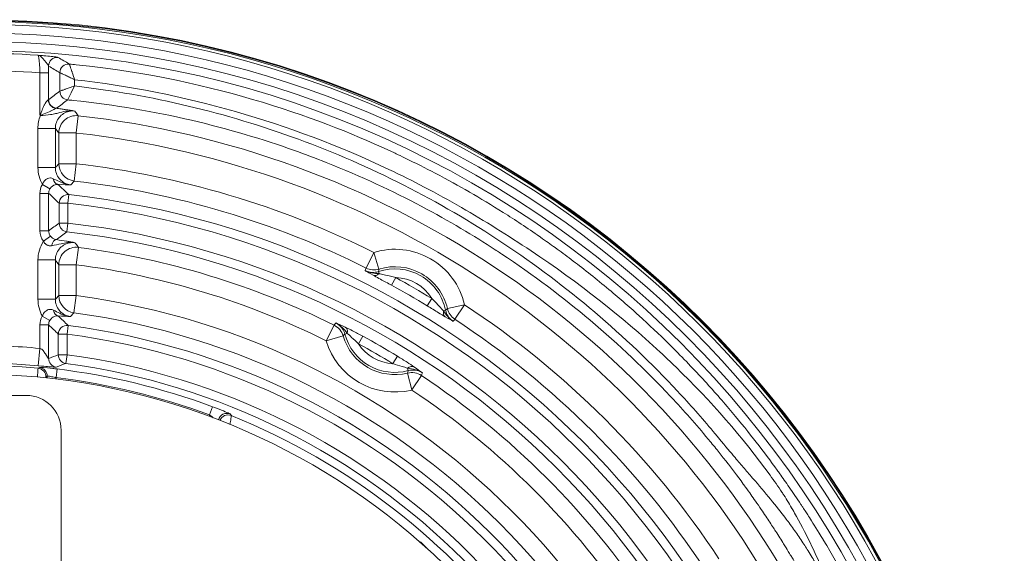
# Model space of a CAD drawing. Header units: inches. Extents: x 2.7 to 14.9, y -4.2 to 15.2.
# Tile 53 of 53: x 12.7 to 14.9, y 14 to 15.2. Entities that reach past the tile are written whole.
import ezdxf

# ---------------------------------------------------------------- set-up
doc = ezdxf.new("R2010")
doc.units = ezdxf.units.IN
doc.header["$MEASUREMENT"] = 0
doc.layers.add('Visible (ANSI)', color=7, linetype='Continuous', lineweight=18)
doc.layers.add('Visible Narrow (ANSI)', color=7, linetype='Continuous', lineweight=18)

msp = doc.modelspace()

# ---------------------------------------------------------------- linework, layer by layer
at = {"layer": 'Visible (ANSI)'}
for p, q in [((12.7477, 15.1302), (12.7477, 15.1302)), ((12.7526, 15.1249), (12.7526, 15.1249)), ((12.923, 15.0659), (12.923, 15.0659)), ((13.6157, 14.8788), (13.6157, 14.8788)), ((13.6157, 14.8788), (13.6157, 14.8788)), ((13.8065, 14.7687), (13.8065, 14.7687)), ((12.7518, 14.7147), (12.7674, 14.7265)), ((14.033, 14.6012), (14.033, 14.6012)), ((13.4469, 14.5137), (13.4469, 14.5137)), ((13.4533, 14.5104), (13.4533, 14.5104)), ((13.5686, 14.4438), (13.5686, 14.4438)), ((13.5747, 14.4399), (13.5747, 14.4399)), ((12.739, 14.4202), (12.739, 14.4202)), ((12.4767, 14.3667), (12.7129, 14.3667)), ((13.133, 14.3411), (13.1261, 14.3227)), ((13.1738, 14.3081), (13.1738, 14.3081)), ((14.3059, 14.3279), (14.3059, 14.3279)), ((12.7917, 14.2879), (12.7917, 13.658)), ((14.4162, 14.0402), (14.4162, 14.0402)), ((13.6025, 14.0357), (13.6022, 14.036)), ((13.6024, 14.0359), (13.6157, 14.0227)), ((14.4191, 14.0355), (14.4191, 14.0355))]:
    msp.add_line(p, q, dxfattribs=at)
msp.add_circle((12.5948, 12.8903), 2.3248, dxfattribs=at)
for centre, radius, start, end in [((12.5948, 12.8903), 2.3209, 13.8455, 166.4817), ((12.5948, 12.8903), 1.5246, 6.8674, 173.1326), ((12.7129, 14.2879), 0.0787, 0, 90)]:
    msp.add_arc(centre, radius, start, end, dxfattribs=at)
for centre, major_axis, ratio, start_param, end_param in [((12.7818, 15.0346), (0.0013, -0.0196), 0.962015, 4.647434, 6.122322), ((13.5729, 14.0097), (-0.0295, -0.0262), 0.12343, 2.927884, 3.193622)]:
    msp.add_ellipse(centre, major_axis=major_axis, ratio=ratio, start_param=start_param, end_param=end_param, dxfattribs=at)
for points, knots in [([(12.7634, 15.1104), (12.7633, 15.1113), (12.7626, 15.1125), (12.7616, 15.1138), (12.7604, 15.1153), (12.759, 15.1171), (12.7575, 15.1189), (12.7568, 15.1197), (12.7562, 15.1205), (12.7555, 15.1213), (12.7526, 15.1249), (12.7497, 15.1285), (12.7469, 15.1309), (12.7445, 15.1331), (12.742, 15.1345), (12.7396, 15.1348)], [0.0003748, 0.0003748, 0.0003748, 0.0003748, 0.1430023, 0.1430023, 0.1430023, 0.3127067, 0.3127067, 0.3127067, 0.3848208, 0.3848208, 0.3848208, 0.7107923, 0.7107923, 0.7107923, 1, 1, 1, 1]), ([(12.7443, 14.9989), (12.7442, 14.9989), (12.7442, 14.999), (12.7441, 14.999), (12.7441, 14.9991), (12.744, 14.9992), (12.744, 14.9993), (12.744, 14.9993), (12.744, 14.9994), (12.744, 14.9995), (12.7439, 14.9996), (12.7439, 14.9997), (12.7439, 14.9998)], [0.0009024, 0.0009024, 0.0009024, 0.0009024, 0.1856335, 0.1856335, 0.1856335, 0.4534572, 0.4534572, 0.4534572, 0.6209084, 0.6209084, 0.6209084, 1, 1, 1, 1]), ([(12.7701, 14.7046), (12.77, 14.7045), (12.7698, 14.7045), (12.7697, 14.7045), (12.769, 14.7044), (12.7684, 14.7043), (12.7677, 14.7043), (12.7659, 14.7043), (12.764, 14.7046), (12.7622, 14.7052), (12.7617, 14.7054), (12.7611, 14.7056), (12.7605, 14.7059), (12.7588, 14.7067), (12.7571, 14.7079), (12.7556, 14.7093), (12.7553, 14.7097), (12.7549, 14.7101), (12.7545, 14.7105), (12.7535, 14.7118), (12.7525, 14.7132), (12.7519, 14.7146)], [0.0000143, 0.0000143, 0.0000143, 0.0000143, 0.0232265, 0.0232265, 0.0232265, 0.113551, 0.113551, 0.113551, 0.3700216, 0.3700216, 0.3700216, 0.4530654, 0.4530654, 0.4530654, 0.7156252, 0.7156252, 0.7156252, 0.7852593, 0.7852593, 0.7852593, 1, 1, 1, 1]), ([(12.7674, 14.7265), (12.7682, 14.7255), (12.769, 14.7246), (12.7698, 14.7238), (12.7733, 14.7205), (12.7772, 14.7189), (12.7805, 14.7184), (12.7806, 14.7184), (12.7807, 14.7184), (12.7808, 14.7183)], [0, 0, 0, 0, 0.192257, 0.192257, 0.192257, 0.976159, 0.976159, 0.976159, 1, 1, 1, 1]), ([(12.823, 14.7115), (12.8229, 14.7115), (12.8228, 14.7115), (12.8227, 14.7115), (12.8202, 14.7119), (12.8177, 14.7121), (12.8151, 14.7121), (12.8121, 14.7122), (12.8091, 14.712), (12.8061, 14.7117), (12.8013, 14.7112), (12.7965, 14.7102), (12.7918, 14.7091), (12.7848, 14.7075), (12.7778, 14.7058), (12.7701, 14.7046)], [0, 0, 0, 0, 0.004159, 0.004159, 0.004159, 0.145965, 0.145965, 0.145965, 0.313729, 0.313729, 0.313729, 0.587902, 0.587902, 0.587902, 1, 1, 1, 1]), ([(13.1346, 14.3162), (13.1341, 14.3166), (13.1336, 14.317), (13.133, 14.3174), (13.1308, 14.3192), (13.1285, 14.321), (13.1261, 14.3227)], [0.685087, 0.685087, 0.685087, 0.685087, 0.7465914, 0.7465914, 0.7465914, 1, 1, 1, 1])]:
    msp.add_open_spline(points, degree=3, knots=knots, dxfattribs=at)
for points in [[(12.985, 15.0911), (12.985, 15.0911), (12.985, 15.0911), (12.985, 15.0911)], [(13.3572, 14.9915), (13.3572, 14.9915), (13.3573, 14.9914), (13.3573, 14.9914)], [(13.6105, 14.8815), (13.6105, 14.8815), (13.6104, 14.8815), (13.6104, 14.8816)], [(13.8065, 14.7687), (13.8064, 14.7685), (13.8062, 14.7683), (13.8061, 14.7681)], [(13.8111, 14.7657), (13.8111, 14.7657), (13.8111, 14.7657), (13.8111, 14.7657)], [(12.7624, 14.7051), (12.7624, 14.7051), (12.7624, 14.7051), (12.7624, 14.7051)], [(13.4775, 14.6485), (13.4872, 14.6434), (13.4984, 14.642), (13.5092, 14.6416)], [(13.6544, 14.5578), (13.6601, 14.5486), (13.6669, 14.5397), (13.6761, 14.5338)], [(13.4373, 14.5067), (13.4301, 14.5161), (13.422, 14.5251), (13.4112, 14.5303)], [(13.6069, 14.4173), (13.597, 14.424), (13.5852, 14.4266), (13.5734, 14.4281)], [(14.3124, 14.1911), (14.3124, 14.1911), (14.3124, 14.191), (14.3124, 14.191)], [(14.4719, 14.1033), (14.4718, 14.1034), (14.4717, 14.1036), (14.4717, 14.1037)], [(14.4794, 14.0917), (14.4794, 14.0916), (14.4794, 14.0916), (14.4794, 14.0916)]]:
    msp.add_open_spline(points, degree=3, dxfattribs=at)
at = {"layer": 'Visible Narrow (ANSI)'}
for p, q in [((12.7439, 15.0951), (12.7635, 15.0951)), ((12.7439, 14.9998), (12.7439, 15.0951)), ((12.7635, 15.0951), (12.7635, 15.0348)), ((12.7888, 15.0536), (12.7888, 15.0954)), ((12.8222, 15.0796), (12.822, 15.0654)), ((13.0151, 15.0492), (13.0151, 15.0492)), ((13.0308, 15.046), (13.0308, 15.046)), ((13.1733, 15.0493), (13.1733, 15.0493)), ((12.8258, 14.9592), (12.8301, 14.9983)), ((12.7394, 14.881), (12.7394, 14.9697)), ((12.7788, 14.9697), (12.7394, 14.9697)), ((12.7788, 14.9697), (12.7788, 14.881)), ((12.8258, 14.9592), (12.7864, 14.9592)), ((12.7864, 14.8898), (12.7864, 14.9592)), ((12.8258, 14.9592), (12.8258, 14.8898)), ((12.8258, 14.8898), (12.7864, 14.8898)), ((12.8213, 14.8507), (12.8258, 14.8898)), ((12.7788, 14.881), (12.7394, 14.881)), ((12.7494, 14.8428), (12.7662, 14.8328)), ((12.776, 14.8416), (12.776, 14.8416)), ((12.7439, 14.7382), (12.7439, 14.8229)), ((12.7439, 14.8229), (12.7635, 14.8229)), ((12.7635, 14.8229), (12.7635, 14.7382)), ((12.807, 14.8004), (12.8092, 14.82)), ((12.807, 14.8004), (12.7874, 14.8004)), ((12.7874, 14.7556), (12.7874, 14.8004)), ((12.807, 14.8004), (12.807, 14.7556)), ((12.807, 14.7556), (12.7874, 14.7556)), ((12.8048, 14.7361), (12.807, 14.7556)), ((13.8116, 14.7653), (13.8116, 14.7653)), ((12.7439, 14.7382), (12.7635, 14.7382)), ((12.8308, 14.7008), (12.8258, 14.6618)), ((13.4796, 14.6543), (13.4972, 14.6894)), ((13.5088, 14.6518), (13.4972, 14.6894)), ((12.7394, 14.5836), (12.7394, 14.6724)), ((12.7788, 14.6724), (12.7394, 14.6724)), ((12.7788, 14.6724), (12.7788, 14.5836)), ((12.8258, 14.6618), (12.7864, 14.6618)), ((12.7864, 14.5922), (12.7864, 14.6618)), ((12.8258, 14.6618), (12.8258, 14.5922)), ((13.5092, 14.6416), (13.5076, 14.6463)), ((13.5371, 14.6154), (13.5465, 14.6327)), ((12.7788, 14.5836), (12.7394, 14.5836)), ((12.8258, 14.5922), (12.7864, 14.5922)), ((12.8258, 14.5922), (12.8205, 14.5532)), ((13.6177, 14.5689), (13.6279, 14.5857)), ((13.6544, 14.5578), (13.6592, 14.5588)), ((13.6634, 14.5626), (13.7017, 14.5714)), ((13.7017, 14.5714), (13.6801, 14.5385)), ((12.7492, 14.5456), (12.7662, 14.5358)), ((12.8083, 14.5448), (12.8083, 14.5448)), ((12.7439, 14.4727), (12.7439, 14.5259)), ((12.7439, 14.5259), (12.7635, 14.5259)), ((12.7635, 14.5259), (12.7635, 14.4502)), ((12.805, 14.505), (12.8075, 14.5245)), ((13.39, 14.49), (13.4075, 14.5253)), ((13.4373, 14.5067), (13.4317, 14.5052)), ((12.7853, 14.4584), (12.7853, 14.505)), ((12.805, 14.505), (12.7853, 14.505)), ((12.805, 14.505), (12.805, 14.4584)), ((13.39, 14.49), (13.4277, 14.5011)), ((13.472, 14.5004), (13.4626, 14.4832)), ((12.7439, 14.4727), (12.7402, 14.4335)), ((14.1752, 14.4706), (14.1752, 14.4706)), ((12.805, 14.4584), (12.7853, 14.4584)), ((12.8024, 14.4389), (12.805, 14.4584)), ((13.5506, 14.455), (13.5404, 14.4383)), ((12.7825, 14.4263), (12.7801, 14.4068)), ((13.5734, 14.4281), (13.5749, 14.4225)), ((12.7604, 14.4059), (12.7604, 14.4101)), ((12.7801, 14.4068), (12.7801, 14.4036)), ((13.5826, 14.3788), (13.5734, 14.417)), ((13.6044, 14.4116), (13.5826, 14.3788)), ((13.1261, 14.3193), (13.1261, 14.3227))]:
    msp.add_line(p, q, dxfattribs=at)
for radius in [2.3232, 2.2751, 2.2554]:
    msp.add_circle((12.5948, 12.8903), radius, dxfattribs=at)
for centre, radius, start, end in [((12.5948, 12.8903), 2.3144, 13.9829, 166.3443), ((12.5948, 12.8903), 2.2947, 13.9388, 166.3884), ((12.5948, 12.8903), 2.2492, 86.3094, 93.6906), ((12.5948, 12.8903), 2.2098, 86.1324, 93.8676), ((12.5948, 12.8903), 2.1211, 29.257, 83.6309), ((12.5948, 12.8903), 2.0817, 29.257, 83.6309), ((12.5948, 12.8903), 2.0128, 63.3629, 83.4117), ((12.5948, 12.8903), 1.9734, 63.3629, 83.4117), ((12.5948, 12.8903), 1.9415, 6.3394, 83.6606), ((12.5948, 12.8903), 1.9219, 6.3394, 83.6606), ((12.5948, 12.8903), 1.8774, 6.4903, 83.5097), ((12.5948, 12.8903), 1.8577, 6.4903, 83.5097), ((12.5948, 12.8903), 1.8258, 63.5697, 82.5726), ((13.5446, 14.5354), 0.1612, 12.8929, 107.1071), ((12.5948, 12.8903), 1.7864, 63.5697, 82.5726), ((13.5446, 14.5354), 0.1169, 11.5423, 108.4577), ((13.5446, 14.5354), 0.1218, 12.8929, 107.1071), ((13.5446, 14.5354), 0.0973, 31.1201, 88.8799), ((12.5948, 12.8903), 1.9853, 58.6443, 61.3557), ((12.5948, 12.8903), 1.9657, 58.6443, 61.3557), ((12.5948, 12.8903), 1.7175, 7.7274, 82.2726), ((12.5948, 12.8903), 1.6782, 7.7274, 82.2726), ((12.5948, 12.8903), 2.0128, 33.3629, 56.6371), ((12.5948, 12.8903), 1.9734, 33.3629, 56.6371), ((12.5948, 12.8903), 1.648, 7.4151, 82.5849), ((12.5948, 12.8903), 1.6283, 7.4151, 82.5849), ((13.5446, 14.5354), 0.1612, 196.3561, 283.6439), ((13.5446, 14.5354), 0.1218, 196.3561, 283.6439), ((13.5446, 14.5354), 0.1169, 194.9783, 285.0217), ((12.5948, 12.8903), 1.8336, 58.5816, 61.4184), ((12.5948, 12.8903), 1.5894, 84.6188, 87.4778), ((13.5446, 14.5354), 0.0973, 212.5065, 267.4935), ((12.5948, 12.8903), 1.8139, 58.5816, 61.4184), ((12.5948, 12.8903), 1.5821, 7.633, 82.367), ((12.5948, 12.8903), 1.5443, 84.6152, 95.3848), ((12.5948, 12.8903), 1.55, 84.6188, 87.4778), ((12.5948, 12.8903), 1.5474, 69.6493, 83.0357), ((12.5948, 12.8903), 1.5624, 7.633, 82.367), ((12.5948, 12.8903), 1.5277, 69.6493, 83.0357), ((12.5948, 12.8903), 1.8258, 33.5697, 56.4303), ((12.5948, 12.8903), 1.7864, 33.5697, 56.4303), ((12.5948, 12.8903), 1.5443, 5.6099, 67.906)]:
    msp.add_arc(centre, radius, start, end, dxfattribs=at)
for centre, major_axis, ratio, start_param, end_param in [((12.7831, 15.1104), (0.01, 0.017), 0.99816, 0.446367, 2.100242), ((11.4668, 13.4221), (2.5437, -0.7531), 0.793309, 1.261468, 1.272813), ((12.7605, 15.0951), (0, -0.0578), 0.052336, 1.570806, 1.839015), ((11.0288, 12.8903), (-3.0948, 0), 0.866223, 4.107504, 4.117411), ((12.8084, 15.0954), (0.0101, 0.0169), 0.998139, 0.443745, 2.109538), ((12.8084, 15.0954), (0.0164, 0.0108), 0.995503, 0.892828, 2.556182), ((18.01, 12.8903), (6.5236, 0), 0.553122, 2.498685, 2.505167), ((12.8084, 15.0536), (-0.0117, 0.0158), 0.997885, 0.935885, 2.406072), ((12.8084, 15.0536), (-0.0099, 0.017), 0.997232, 1.044692, 2.514645), ((12.7445, 15.0382), (0.0191, -0.0033), 0.085887, 6.01799, 6.245633), ((12.7832, 15.0348), (-0.0118, 0.0158), 0.997864, 0.929301, 2.410395), ((16.5452, 13.4893), (4.9608, 0.6713), 0.567421, 2.344411, 2.352065), ((12.8425, 14.9652), (0.1021, -0.0172), 0.859518, 2.95499, 3.285614), ((12.742, 15.0188), (0.0395, -0.0034), 0.043546, 6.012835, 6.234628), ((12.8258, 14.9592), (0.0318, 0.0232), 0.998251, 0.829862, 2.510115), ((12.8258, 14.8898), (-0.0296, 0.0259), 0.998597, 0.719421, 2.173877), ((12.8266, 14.8809), (0.0872, -0.0013), 0.936355, 3.155048, 3.640805), ((12.7807, 14.8234), (0.0087, 0.0371), 0.965881, 1.259113, 1.80839), ((12.7861, 14.8628), (-0.0012, -0.0196), 0.645228, 5.108898, 6.22606), ((7.9376, 13.226), (5.8039, -0.4255), 0.576829, 0.618324, 0.626179), ((12.782, 14.8231), (-0.003, -0.0188), 0.968745, 4.330168, 4.879066), ((6.8605, 12.8903), (-6.8596, 0), 0.553122, 3.669156, 3.676018), ((12.807, 14.8004), (0.0136, 0.0143), 0.997399, 0.650017, 2.328903), ((17.2059, 12.8903), (5.5584, 0), 0.553122, 2.489677, 2.496778), ((12.807, 14.7556), (-0.0116, 0.0159), 0.997912, 0.944671, 2.400157), ((12.7772, 14.7363), (-0.0112, 0.0344), 0.911251, 1.226655, 1.926852), ((15.9552, 13.4099), (4.2163, 0.5773), 0.566184, 2.333911, 2.34248), ((12.8334, 14.6697), (0.0931, -0.0148), 0.900908, 2.761481, 3.284512), ((12.7788, 14.6988), (0.0025, 0.0195), 0.488721, 0.050018, 1.330915), ((12.8258, 14.6618), (0.032, 0.023), 0.998215, 0.818831, 2.51752), ((155.5817, -57.0095), (-142.0885, 71.695), 0.043608, 0.00489, 0.005772), ((13.4972, 14.6894), (-0.0369, 0.0136), 0.999036, 1.459451, 2.222359), ((13.5045, 14.6556), (-0.0096, -0.0172), 0.641036, 0.056863, 1.04443), ((150.2228, -10.134), (-136.716, 24.7758), 0.040245, 6.281351, 6.282358), ((12.826, 14.5832), (0.0866, -0.0031), 0.939232, 3.175228, 3.658865), ((12.8258, 14.5922), (-0.0294, 0.0261), 0.99862, 0.726864, 2.161468), ((12.7867, 14.5659), (-0.0015, -0.0196), 0.656749, 5.125275, 6.225311), ((13.6688, 14.5608), (-0.01, -0.0169), 0.641036, 5.238756, 6.226322), ((-76.1588, 120.5674), (89.8145, -106.0117), 0.040245, 0.000827, 0.001835), ((13.7017, 14.5714), (0.0303, -0.0252), 0.999036, 4.060826, 4.823734), ((12.7814, 14.5263), (0.008, 0.0376), 0.975215, 1.249672, 1.786255), ((12.7824, 14.5261), (-0.002, -0.0192), 0.97754, 4.287016, 4.823323), ((8.5209, 13.1458), (5.0653, -0.328), 0.576458, 0.600267, 0.608718), ((151.3285, -55.0131), (-137.9459, 69.4974), 0.043658, 6.27519, 6.2761), ((-119.4336, 101.7707), (133.1339, -87.2048), 0.043608, 6.277413, 6.278296), ((7.6645, 12.8903), (-5.8944, 0), 0.553122, 3.659713, 3.667123), ((12.805, 14.505), (0.0137, 0.0141), 0.997344, 0.642167, 2.339779), ((13.39, 14.49), (0.0319, -0.023), 0.999023, 0.910045, 1.733447), ((13.4239, 14.5031), (0.0084, 0.0178), 0.604712, 5.186006, 6.22839), ((113.2453, -84.2262), (-99.8134, 98.7317), 0.040467, 0.000068, 0.001065), ((13.5588, 12.8903), (1.9685, 0), 0.866223, 1.974586, 1.986645), ((12.7832, 14.4502), (-0.007, 0.0184), 0.998429, 1.205968, 2.655412), ((12.805, 14.4584), (-0.0068, 0.0185), 0.998442, 1.216828, 2.65325), ((13.513, 13.9102), (1.5183, 0.6859), 0.496292, 1.868179, 1.870288), ((12.7379, 14.4082), (0.0108, -0.0164), 0.999127, 0.98857, 2.464556), ((12.7407, 14.4101), (0.0108, -0.0164), 0.999128, 0.989695, 2.463961), ((13.3812, 13.2753), (1.6322, 0.3425), 0.769063, 1.7685, 1.782431), ((13.577, 14.4147), (0.0112, 0.0162), 0.604712, 0.054795, 1.09718), ((-121.8358, 51.4979), (135.4108, -37.0751), 0.040467, 6.28212, 6.283117), ((13.5826, 14.3788), (-0.0359, 0.0162), 0.999023, 4.549738, 5.37314), ((-115.5781, 99.0855), (129.1595, -84.716), 0.043658, 0.007085, 0.007995), ((15.0427, 12.8903), (3.2382, 0), 0.661589, 2.352955, 2.354182), ((13.1655, 14.3064), (-0.0152, -0.0125), 0.998499, 3.639876, 5.324857), ((13.1683, 14.303), (-0.0152, -0.0125), 0.998493, 3.638865, 5.216376), ((12.5984, 14.1072), (-0.926, 0.9389), 0.433685, 4.519342, 4.522784)]:
    msp.add_ellipse(centre, major_axis=major_axis, ratio=ratio, start_param=start_param, end_param=end_param, dxfattribs=at)
for points, knots in [([(12.7439, 15.0951), (12.7437, 15.0995), (12.7435, 15.104), (12.7433, 15.1082), (12.743, 15.1124), (12.7427, 15.1164), (12.7424, 15.1199), (12.7421, 15.1234), (12.7417, 15.1264), (12.7413, 15.1288), (12.741, 15.1311), (12.7406, 15.1329), (12.7402, 15.1339), (12.74, 15.1344), (12.7398, 15.1347), (12.7396, 15.1348)], [0, 0, 0, 0, 0.219101, 0.219101, 0.219101, 0.438345, 0.438345, 0.438345, 0.657888, 0.657888, 0.657888, 0.877217, 0.877217, 0.877217, 1, 1, 1, 1]), ([(12.7396, 15.1348), (12.744, 15.1345), (12.7485, 15.1341), (12.7529, 15.1337), (12.7587, 15.1332), (12.7644, 15.1327), (12.7693, 15.1321), (12.7706, 15.132), (12.7719, 15.1319), (12.7731, 15.1317), (12.7763, 15.1314), (12.7791, 15.131), (12.7811, 15.1307), (12.7832, 15.1304), (12.7845, 15.1302), (12.7848, 15.13)], [0, 0, 0, 0, 0.2133993, 0.2133993, 0.2133993, 0.500403, 0.500403, 0.500403, 0.5777895, 0.5777895, 0.5777895, 0.7882606, 0.7882606, 0.7882606, 1, 1, 1, 1]), ([(12.8103, 15.115), (12.8154, 15.1145), (12.8206, 15.114), (12.8257, 15.1135), (12.9877, 15.0967), (13.1279, 15.0644), (13.2461, 15.0285), (13.3679, 14.9914), (13.4664, 14.9504), (13.5436, 14.9142), (13.5448, 14.9137), (13.5462, 14.913), (13.5478, 14.9122), (13.553, 14.9098), (13.5602, 14.9064), (13.5665, 14.9033), (13.5913, 14.8913), (13.6143, 14.8797), (13.6357, 14.8685), (13.6641, 14.8535), (13.6895, 14.8393), (13.7121, 14.8263), (13.7129, 14.8259), (13.7137, 14.8254), (13.7145, 14.8249), (13.7366, 14.8121), (13.7634, 14.796), (13.7892, 14.7797), (13.8158, 14.7629), (13.8433, 14.7447), (13.8713, 14.7252), (13.872, 14.7247), (13.8726, 14.7243), (13.8732, 14.7238), (13.8862, 14.7148), (13.8953, 14.7083), (13.9064, 14.7003), (13.918, 14.6919), (13.93, 14.6829), (13.9425, 14.6735), (13.9674, 14.6546), (13.9941, 14.6336), (14.0222, 14.6102), (14.0363, 14.5985), (14.0477, 14.5888), (14.0597, 14.5784), (14.0717, 14.568), (14.0835, 14.5574), (14.0953, 14.5468), (14.1181, 14.5261), (14.1405, 14.5049), (14.1625, 14.4833), (14.1631, 14.4826), (14.1638, 14.4819), (14.1645, 14.4813), (14.1758, 14.4701), (14.1897, 14.456), (14.2024, 14.4428), (14.2151, 14.4297), (14.2274, 14.4166), (14.2393, 14.4037), (14.2631, 14.3778), (14.2852, 14.3525), (14.3058, 14.3279), (14.3446, 14.2818), (14.3781, 14.2381), (14.4072, 14.1978), (14.4091, 14.1951), (14.411, 14.1924), (14.4129, 14.1898), (14.4195, 14.1805), (14.4268, 14.1703), (14.4343, 14.1593), (14.4428, 14.147), (14.4517, 14.1339), (14.4607, 14.1203), (14.4621, 14.1182), (14.4635, 14.116), (14.4649, 14.1139), (14.4672, 14.1104), (14.4695, 14.1069), (14.4719, 14.1033), (14.473, 14.1015), (14.4735, 14.1008), (14.4738, 14.1003), (14.4741, 14.0998), (14.4742, 14.0996), (14.4747, 14.0989), (14.4764, 14.0963), (14.4789, 14.0923), (14.4823, 14.0871), (14.4889, 14.0767), (14.4986, 14.0614), (14.511, 14.0408), (14.5111, 14.0406), (14.5112, 14.0405), (14.5113, 14.0403), (14.5324, 14.0053), (14.5462, 13.9806), (14.5579, 13.9592), (14.5659, 13.9446), (14.5728, 13.9315), (14.58, 13.9176), (14.5866, 13.905), (14.5934, 13.8916), (14.6012, 13.8756), (14.6022, 13.8735), (14.6033, 13.8714), (14.6043, 13.8693), (14.6356, 13.8051), (14.6594, 13.7492), (14.6821, 13.6899), (14.7048, 13.6306), (14.725, 13.5703), (14.7426, 13.5092), (14.7758, 13.3939), (14.7998, 13.276), (14.8141, 13.1568), (14.815, 13.1498), (14.8158, 13.1428), (14.8166, 13.1358)], [0, 0, 0, 0, 0.003824, 0.003824, 0.003824, 0.125, 0.125, 0.125, 0.25, 0.25, 0.25, 0.251838, 0.251838, 0.251838, 0.257812, 0.257812, 0.257812, 0.28125, 0.28125, 0.28125, 0.3125, 0.3125, 0.3125, 0.313609, 0.313609, 0.313609, 0.34375, 0.34375, 0.34375, 0.375, 0.375, 0.375, 0.375724, 0.375724, 0.375724, 0.390625, 0.390625, 0.390625, 0.40625, 0.40625, 0.40625, 0.4375, 0.4375, 0.4375, 0.453125, 0.453125, 0.453125, 0.46875, 0.46875, 0.46875, 0.499057, 0.499057, 0.499057, 0.5, 0.5, 0.5, 0.515625, 0.515625, 0.515625, 0.53125, 0.53125, 0.53125, 0.5625, 0.5625, 0.5625, 0.621109, 0.621109, 0.621109, 0.625, 0.625, 0.625, 0.638582, 0.638582, 0.638582, 0.653836, 0.653836, 0.653836, 0.65625, 0.65625, 0.65625, 0.660156, 0.660156, 0.660156, 0.662109, 0.662109, 0.662109, 0.664063, 0.664063, 0.664063, 0.671875, 0.671875, 0.671875, 0.687386, 0.687386, 0.687386, 0.6875, 0.6875, 0.6875, 0.713775, 0.713775, 0.713775, 0.73165, 0.73165, 0.73165, 0.747898, 0.747898, 0.747898, 0.75, 0.75, 0.75, 0.8125, 0.8125, 0.8125, 0.875, 0.875, 0.875, 0.993039, 0.993039, 0.993039, 1, 1, 1, 1]), ([(12.8103, 15.1149), (12.8104, 15.1146), (12.8107, 15.1136), (12.8114, 15.1116), (12.8115, 15.1113), (12.8117, 15.1108), (12.8119, 15.1103), (12.8126, 15.1082), (12.8136, 15.1052), (12.8143, 15.1031), (12.8145, 15.1026), (12.8147, 15.102), (12.8149, 15.1014), (12.8152, 15.1005), (12.8155, 15.0995), (12.8159, 15.0984), (12.8165, 15.0966), (12.8167, 15.0959), (12.818, 15.0921), (12.8205, 15.0846), (12.8219, 15.0804), (12.8222, 15.0796)], [0, 0, 0, 0, 0.25, 0.25, 0.25, 0.299074, 0.299074, 0.299074, 0.5, 0.5, 0.5, 0.551436, 0.551436, 0.551436, 0.625, 0.625, 0.625, 0.75, 0.75, 0.75, 1, 1, 1, 1]), ([(12.7887, 15.0954), (12.7888, 15.0954), (12.7888, 15.0954), (12.7888, 15.0954), (12.7889, 15.0953), (12.7895, 15.095), (12.7904, 15.0946), (12.7911, 15.0943), (12.7919, 15.0939), (12.793, 15.0934), (12.7933, 15.0933), (12.7936, 15.0931), (12.7939, 15.093), (12.7959, 15.092), (12.7984, 15.0908), (12.8013, 15.0895), (12.8041, 15.0882), (12.8072, 15.0867), (12.8105, 15.0852), (12.8137, 15.0837), (12.817, 15.0821), (12.8204, 15.0805), (12.8206, 15.0804), (12.8208, 15.0803), (12.8211, 15.0801), (12.8212, 15.0801), (12.8214, 15.08), (12.8215, 15.0799), (12.8217, 15.0798), (12.8219, 15.0797), (12.8222, 15.0796)], [0, 0, 0, 0, 0.000163, 0.000163, 0.000163, 0.167397, 0.167397, 0.167397, 0.288812, 0.288812, 0.288812, 0.32257, 0.32257, 0.32257, 0.542325, 0.542325, 0.542325, 0.756602, 0.756602, 0.756602, 0.963275, 0.963275, 0.963275, 0.977633, 0.977633, 0.977633, 0.986363, 0.986363, 0.986363, 1, 1, 1, 1]), ([(12.7888, 15.0536), (12.7889, 15.0536), (12.7892, 15.0537), (12.7897, 15.0539), (12.7904, 15.0542), (12.7916, 15.0546), (12.793, 15.0551), (12.7947, 15.0557), (12.7969, 15.0565), (12.7993, 15.0573), (12.7998, 15.0575), (12.8004, 15.0577), (12.8009, 15.0579), (12.8036, 15.0589), (12.8067, 15.06), (12.8099, 15.0611), (12.8137, 15.0624), (12.8179, 15.0639), (12.822, 15.0654)], [0, 0, 0, 0, 0.11425, 0.11425, 0.11425, 0.28832, 0.28832, 0.28832, 0.491154, 0.491154, 0.491154, 0.534648, 0.534648, 0.534648, 0.744741, 0.744741, 0.744741, 1, 1, 1, 1]), ([(12.8065, 15.034), (12.8067, 15.0344), (12.8091, 15.0393), (12.812, 15.0453), (12.815, 15.0513), (12.8185, 15.0584), (12.822, 15.0654)], [0, 0, 0, 0, 0.502687, 0.502687, 0.502687, 1, 1, 1, 1]), ([(12.822, 15.0654), (12.9949, 15.0454), (13.1645, 15.0048), (13.3269, 14.9451), (13.4892, 14.8854), (13.6443, 14.8067), (13.7886, 14.7106), (13.9328, 14.6146), (14.065, 14.5022), (14.1826, 14.376), (14.2102, 14.3464), (14.237, 14.3161), (14.2629, 14.285), (14.2647, 14.283), (14.2655, 14.282), (14.2681, 14.2788), (14.2866, 14.2565), (14.2995, 14.241), (14.3068, 14.2324), (14.3073, 14.2318), (14.3076, 14.2315), (14.3079, 14.2311), (14.3083, 14.2306), (14.3087, 14.2301), (14.3096, 14.2291), (14.3166, 14.2209), (14.3237, 14.2126), (14.3307, 14.2044), (14.3377, 14.1962), (14.3436, 14.1894), (14.3518, 14.1798), (14.3807, 14.1461), (14.4054, 14.1162), (14.4257, 14.0897), (14.4285, 14.0859), (14.4306, 14.0832), (14.4341, 14.0785), (14.4409, 14.0693), (14.4475, 14.0602), (14.4537, 14.0512), (14.4599, 14.0423), (14.4668, 14.032), (14.4713, 14.0249), (14.4761, 14.0174), (14.4827, 14.0067), (14.4882, 13.9972), (14.4907, 13.993), (14.4931, 13.9888), (14.496, 13.9838), (14.4991, 13.9785), (14.5024, 13.9726), (14.5058, 13.9666)], [0, 0, 0, 0, 0.250016, 0.250016, 0.250016, 0.5, 0.5, 0.5, 0.75, 0.75, 0.75, 0.808594, 0.808594, 0.808594, 0.8125, 0.8125, 0.8125, 0.839844, 0.839844, 0.839844, 0.841797, 0.841797, 0.841797, 0.84375, 0.84375, 0.84375, 0.859375, 0.859375, 0.859375, 0.875, 0.875, 0.875, 0.929687, 0.929687, 0.929687, 0.9375, 0.9375, 0.9375, 0.953125, 0.953125, 0.953125, 0.96875, 0.96875, 0.96875, 0.985078, 0.985078, 0.985078, 0.992353, 0.992353, 0.992353, 1, 1, 1, 1]), ([(14.7751, 13.1522), (14.7457, 13.3969), (14.6746, 13.6369), (14.5659, 13.8582), (14.5608, 13.8686), (14.5556, 13.879), (14.5504, 13.8893), (14.5487, 13.8927), (14.5461, 13.8978), (14.5452, 13.8996), (14.5425, 13.9052), (14.5379, 13.9143), (14.5318, 13.9272), (14.5298, 13.9315), (14.5268, 13.9378), (14.5251, 13.9413), (14.5185, 13.9553), (14.512, 13.9694), (14.5054, 13.9834), (14.4988, 13.9975), (14.4922, 14.0115), (14.4856, 14.0255), (14.4747, 14.0483), (14.463, 14.071), (14.4507, 14.0934), (14.4479, 14.0983), (14.4451, 14.1033), (14.4423, 14.1082), (14.4358, 14.1194), (14.4292, 14.1305), (14.4223, 14.1413), (14.4208, 14.1435), (14.4194, 14.1458), (14.4179, 14.148), (14.4093, 14.1611), (14.4002, 14.1738), (14.3912, 14.1862), (14.3291, 14.2718), (14.2581, 14.3534), (14.1783, 14.431), (14.1669, 14.4421), (14.1544, 14.4539), (14.1435, 14.464), (14.056, 14.5452), (13.9595, 14.6211), (13.8519, 14.6932), (13.7994, 14.7283), (13.7469, 14.7607), (13.6948, 14.7909), (13.6668, 14.807), (13.6388, 14.8224), (13.6109, 14.8371), (13.5843, 14.851), (13.5591, 14.8636), (13.5311, 14.8769), (13.3077, 14.983), (13.0671, 15.0521), (12.8222, 15.0796)], [0, 0, 0, 0, 0.25, 0.25, 0.25, 0.261719, 0.261719, 0.261719, 0.265625, 0.265625, 0.265625, 0.277344, 0.277344, 0.277344, 0.28125, 0.28125, 0.28125, 0.296875, 0.296875, 0.296875, 0.3125, 0.3125, 0.3125, 0.337882, 0.337882, 0.337882, 0.343543, 0.343543, 0.343543, 0.356441, 0.356441, 0.356441, 0.35913, 0.35913, 0.35913, 0.375, 0.375, 0.375, 0.484375, 0.484375, 0.484375, 0.5, 0.5, 0.5, 0.625, 0.625, 0.625, 0.68599, 0.68599, 0.68599, 0.71875, 0.71875, 0.71875, 0.75, 0.75, 0.75, 1, 1, 1, 1]), ([(12.7439, 14.9998), (12.7439, 14.9997), (12.744, 14.9995), (12.7441, 14.9994), (12.7442, 14.9992), (12.7444, 14.9995), (12.7445, 14.9997), (12.7447, 15), (12.7449, 15.0005), (12.745, 15.0009), (12.7453, 15.0017), (12.7455, 15.0025), (12.7458, 15.0032), (12.746, 15.0037), (12.7462, 15.0041), (12.7463, 15.0046), (12.7466, 15.0053), (12.7469, 15.006), (12.7471, 15.0067), (12.7477, 15.0082), (12.7482, 15.0096), (12.7488, 15.0111), (12.7502, 15.0147), (12.7518, 15.0183), (12.7535, 15.0217), (12.7537, 15.0221), (12.7538, 15.0224), (12.754, 15.0227), (12.7552, 15.0251), (12.7565, 15.0273), (12.7578, 15.0293), (12.7597, 15.0321), (12.7618, 15.0344), (12.7628, 15.0346)], [0, 0, 0, 0, 0.011323, 0.011323, 0.011323, 0.025658, 0.025658, 0.025658, 0.055581, 0.055581, 0.055581, 0.107394, 0.107394, 0.107394, 0.140086, 0.140086, 0.140086, 0.189028, 0.189028, 0.189028, 0.290259, 0.290259, 0.290259, 0.546361, 0.546361, 0.546361, 0.571683, 0.571683, 0.571683, 0.75099, 0.75099, 0.75099, 1, 1, 1, 1]), ([(14.4715, 13.9473), (14.4682, 13.9531), (14.4649, 13.959), (14.4619, 13.9641), (14.459, 13.9692), (14.4566, 13.9734), (14.4542, 13.9774), (14.4529, 13.9797), (14.4515, 13.982), (14.4503, 13.9842), (14.4474, 13.989), (14.445, 13.9931), (14.4429, 13.9966), (14.4419, 13.9983), (14.4409, 13.9999), (14.4401, 14.0013), (14.4393, 14.0026), (14.4391, 14.0029), (14.438, 14.0047), (14.4363, 14.0075), (14.4343, 14.0109), (14.4323, 14.0141), (14.429, 14.0196), (14.4255, 14.0253), (14.4218, 14.0311), (14.419, 14.0357), (14.4161, 14.0404), (14.4131, 14.0452), (14.4102, 14.0497), (14.4064, 14.0557), (14.4041, 14.0592), (14.404, 14.0594), (14.4038, 14.0596), (14.4037, 14.0598), (14.3994, 14.0666), (14.3943, 14.0744), (14.3884, 14.0834), (14.3854, 14.0879), (14.3822, 14.0926), (14.3789, 14.0977), (14.3755, 14.1027), (14.3725, 14.107), (14.3681, 14.1136), (14.3591, 14.1267), (14.3515, 14.1375), (14.3452, 14.1463), (14.3405, 14.1529), (14.3367, 14.1582), (14.3336, 14.1624), (14.3331, 14.1631), (14.3329, 14.1635), (14.3325, 14.1639), (14.3323, 14.1642), (14.3321, 14.1646), (14.3317, 14.165), (14.3315, 14.1654), (14.3312, 14.1658), (14.3308, 14.1663), (14.3169, 14.1853), (14.3037, 14.2027), (14.2932, 14.2163), (14.2928, 14.2168), (14.2924, 14.2173), (14.292, 14.2178), (14.2866, 14.2246), (14.2806, 14.2323), (14.2739, 14.2407), (14.2676, 14.2485), (14.2595, 14.2584), (14.253, 14.2663), (14.2525, 14.2669), (14.252, 14.2674), (14.2515, 14.268), (14.2379, 14.2843), (14.224, 14.3006), (14.2098, 14.3167), (14.1963, 14.332), (14.1814, 14.3483), (14.1682, 14.3625), (14.1675, 14.3632), (14.1668, 14.364), (14.1661, 14.3647), (14.1111, 14.4233), (14.0509, 14.4809), (13.9851, 14.5364), (13.9235, 14.5884), (13.857, 14.6386), (13.7856, 14.6859), (13.7828, 14.6878), (13.7793, 14.6901), (13.7764, 14.692), (13.7743, 14.6934), (13.7725, 14.6946), (13.7713, 14.6954), (13.675, 14.7581), (13.5496, 14.8293), (13.3896, 14.8928), (13.3664, 14.902), (13.3425, 14.911), (13.3179, 14.9197), (13.1756, 14.9704), (13.0087, 15.013), (12.8186, 15.0328), (12.8146, 15.0332), (12.8106, 15.0336), (12.8065, 15.034)], [0, 0, 0, 0, 0.006095, 0.006095, 0.006095, 0.012114, 0.012114, 0.012114, 0.015625, 0.015625, 0.015625, 0.023437, 0.023437, 0.023437, 0.027344, 0.027344, 0.027344, 0.031032, 0.031032, 0.031032, 0.036867, 0.036867, 0.036867, 0.046875, 0.046875, 0.046875, 0.054687, 0.054687, 0.054687, 0.062029, 0.062029, 0.062029, 0.0625, 0.0625, 0.0625, 0.078125, 0.078125, 0.078125, 0.085937, 0.085937, 0.085937, 0.09375, 0.09375, 0.09375, 0.109375, 0.109375, 0.109375, 0.121094, 0.121094, 0.121094, 0.123047, 0.123047, 0.123047, 0.124202, 0.124202, 0.124202, 0.125, 0.125, 0.125, 0.155124, 0.155124, 0.155124, 0.15625, 0.15625, 0.15625, 0.171875, 0.171875, 0.171875, 0.186401, 0.186401, 0.186401, 0.1875, 0.1875, 0.1875, 0.21875, 0.21875, 0.21875, 0.248432, 0.248432, 0.248432, 0.25, 0.25, 0.25, 0.375, 0.375, 0.375, 0.492187, 0.492187, 0.492187, 0.496811, 0.496811, 0.496811, 0.5, 0.5, 0.5, 0.75, 0.75, 0.75, 0.786263, 0.786263, 0.786263, 0.99556, 0.99556, 0.99556, 1, 1, 1, 1]), ([(12.78, 15.015), (12.78, 15.0149), (12.7797, 15.0148), (12.7793, 15.0146), (12.7791, 15.0145), (12.7789, 15.0144), (12.7786, 15.0142), (12.778, 15.0139), (12.7773, 15.0135), (12.7764, 15.013), (12.776, 15.0128), (12.7756, 15.0126), (12.7752, 15.0124), (12.7734, 15.0114), (12.7712, 15.0103), (12.7692, 15.0093), (12.7689, 15.0091), (12.7686, 15.009), (12.7683, 15.0088), (12.7634, 15.0064), (12.7584, 15.0042), (12.7533, 15.0021), (12.752, 15.0016), (12.7507, 15.0011), (12.7494, 15.0006), (12.7486, 15.0003), (12.7477, 14.9999), (12.7468, 14.9996), (12.7465, 14.9995), (12.7461, 14.9993), (12.7457, 14.9992), (12.7455, 14.9991), (12.7454, 14.9991), (12.7452, 14.999), (12.7449, 14.999), (12.7446, 14.9989), (12.7443, 14.9989)], [0, 0, 0, 0, 0.080228, 0.080228, 0.080228, 0.118962, 0.118962, 0.118962, 0.202147, 0.202147, 0.202147, 0.23692, 0.23692, 0.23692, 0.395158, 0.395158, 0.395158, 0.417734, 0.417734, 0.417734, 0.784082, 0.784082, 0.784082, 0.878203, 0.878203, 0.878203, 0.940233, 0.940233, 0.940233, 0.967886, 0.967886, 0.967886, 0.979038, 0.979038, 0.979038, 1, 1, 1, 1]), ([(12.7449, 14.9984), (12.7448, 14.9985), (12.7448, 14.9985), (12.7447, 14.9986), (12.7447, 14.9986), (12.7445, 14.9987), (12.7444, 14.9988), (12.7443, 14.9989)], [-0.003844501, -0.003844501, -0.003844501, -0.003844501, -0.002716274, -0.002716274, -0.001447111, -0.001447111, -0.000337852, -0.000337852, -0.000337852, -0.000337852]), ([(12.8223, 15.0088), (12.8165, 15.0096), (12.8109, 15.0095), (12.8052, 15.0088), (12.7998, 15.0082), (12.7944, 15.0069), (12.789, 15.0055), (12.7858, 15.0046), (12.7825, 15.0037), (12.7793, 15.003), (12.7755, 15.0021), (12.7715, 15.0014), (12.7675, 15.0008), (12.7604, 14.9997), (12.7527, 14.999), (12.7449, 14.9984)], [0, 0, 0, 0, 0.2281248, 0.2281248, 0.2281248, 0.4485326, 0.4485326, 0.4485326, 0.5802647, 0.5802647, 0.5802647, 0.7339192, 0.7339192, 0.7339192, 0.9992971, 0.9992971, 0.9992971, 0.9992971]), ([(12.8223, 15.0088), (12.818, 15.0093), (12.8136, 15.009), (12.8094, 15.0081), (12.8051, 15.0071), (12.801, 15.0054), (12.7972, 15.0031), (12.7935, 15.0008), (12.7901, 14.9977), (12.7874, 14.9943), (12.7846, 14.9909), (12.7824, 14.9869), (12.781, 14.9827), (12.7795, 14.9785), (12.7788, 14.9741), (12.7788, 14.9697)], [0, 0, 0, 0, 0.195483, 0.195483, 0.195483, 0.396235, 0.396235, 0.396235, 0.597121, 0.597121, 0.597121, 0.798412, 0.798412, 0.798412, 1, 1, 1, 1]), ([(12.78, 15.015), (12.7841, 15.0145), (12.7879, 15.0141), (12.7915, 15.0136), (12.7949, 15.0132), (12.7981, 15.0127), (12.8011, 15.0123), (12.8052, 15.0117), (12.8089, 15.0111), (12.8123, 15.0106), (12.8158, 15.01), (12.8191, 15.0094), (12.8223, 15.0088)], [0.0000067, 0.0000067, 0.0000067, 0.0000067, 0.2167123, 0.2167123, 0.2167123, 0.4233199, 0.4233199, 0.4233199, 0.7074708, 0.7074708, 0.7074708, 1, 1, 1, 1]), ([(12.8223, 15.0088), (12.8228, 15.0081), (12.8233, 15.0075), (12.8237, 15.0068), (12.8259, 15.004), (12.828, 15.0011), (12.8301, 14.9983)], [0, 0, 0, 0, 0.186152, 0.186152, 0.186152, 1, 1, 1, 1]), ([(12.7788, 14.881), (12.7788, 14.8766), (12.7795, 14.8721), (12.781, 14.868), (12.7824, 14.8638), (12.7846, 14.8598), (12.7874, 14.8564), (12.7901, 14.853), (12.7935, 14.8499), (12.7972, 14.8476), (12.801, 14.8453), (12.8052, 14.8436), (12.8094, 14.8426), (12.8109, 14.8423), (12.8123, 14.8421), (12.8137, 14.8419)], [0, 0, 0, 0, 0.231734, 0.231734, 0.231734, 0.463214, 0.463214, 0.463214, 0.694382, 0.694382, 0.694382, 0.925526, 0.925526, 0.925526, 1, 1, 1, 1]), ([(12.7494, 14.8429), (12.7494, 14.843), (12.7494, 14.8431), (12.7495, 14.8433), (12.7497, 14.844), (12.75, 14.8446), (12.7503, 14.8453), (12.7515, 14.8478), (12.753, 14.8502), (12.7549, 14.8522), (12.7564, 14.8537), (12.7581, 14.855), (12.7598, 14.8559), (12.7602, 14.8561), (12.7605, 14.8563), (12.7609, 14.8564), (12.7629, 14.8573), (12.765, 14.8577), (12.767, 14.8577), (12.7673, 14.8577), (12.7676, 14.8576), (12.7679, 14.8576), (12.77, 14.8575), (12.7721, 14.8569), (12.774, 14.856)], [0, 0, 0, 0, 0.0155839, 0.0155839, 0.0155839, 0.0773424, 0.0773424, 0.0773424, 0.3195119, 0.3195119, 0.3195119, 0.5086293, 0.5086293, 0.5086293, 0.5452852, 0.5452852, 0.5452852, 0.7530401, 0.7530401, 0.7530401, 0.7830341, 0.7830341, 0.7830341, 0.9999955, 0.9999955, 0.9999955, 0.9999955]), ([(12.7842, 14.8433), (12.783, 14.8433), (12.7818, 14.8432), (12.7805, 14.843), (12.779, 14.8427), (12.7774, 14.8422), (12.7757, 14.8414), (12.7753, 14.8413), (12.775, 14.8411), (12.7747, 14.8409), (12.7735, 14.8403), (12.7723, 14.8395), (12.7711, 14.8385), (12.7694, 14.8371), (12.7677, 14.8353), (12.7664, 14.8332), (12.7664, 14.833), (12.7663, 14.8329), (12.7662, 14.8328)], [0, 0, 0, 0, 0.238674, 0.238674, 0.238674, 0.507414, 0.507414, 0.507414, 0.557441, 0.557441, 0.557441, 0.734192, 0.734192, 0.734192, 0.98787, 0.98787, 0.98787, 1, 1, 1, 1]), ([(12.774, 14.856), (12.7832, 14.8519), (12.7921, 14.8468), (12.8017, 14.8441), (12.8056, 14.843), (12.8096, 14.8423), (12.8137, 14.8419)], [0, 0, 0, 0, 0.712124, 0.712124, 0.712124, 1, 1, 1, 1]), ([(12.8213, 14.8507), (12.8208, 14.8502), (12.8203, 14.8496), (12.8198, 14.8491), (12.8178, 14.8467), (12.8157, 14.8443), (12.8137, 14.8419)], [0, 0, 0, 0, 0.18629, 0.18629, 0.18629, 1, 1, 1, 1]), ([(12.7635, 14.7382), (12.7635, 14.7362), (12.7638, 14.7342), (12.7644, 14.7323), (12.7651, 14.7302), (12.7661, 14.7282), (12.7674, 14.7265)], [0, 0, 0, 0, 0.474738, 0.474738, 0.474738, 1, 1, 1, 1]), ([(12.823, 14.7115), (12.8229, 14.7115), (12.8227, 14.7115), (12.8226, 14.7115), (12.8183, 14.712), (12.8137, 14.7118), (12.8094, 14.7108), (12.8051, 14.7099), (12.801, 14.7082), (12.7972, 14.7058), (12.7935, 14.7035), (12.7901, 14.7005), (12.7874, 14.6971), (12.7846, 14.6936), (12.7824, 14.6896), (12.781, 14.6855), (12.7795, 14.6813), (12.7788, 14.6768), (12.7788, 14.6724)], [0, 0, 0, 0, 0.00499, 0.00499, 0.00499, 0.203904, 0.203904, 0.203904, 0.402537, 0.402537, 0.402537, 0.601315, 0.601315, 0.601315, 0.800506, 0.800506, 0.800506, 1, 1, 1, 1]), ([(12.7808, 14.7183), (12.7895, 14.7172), (12.7973, 14.7161), (12.8039, 14.715), (12.8043, 14.7149), (12.8047, 14.7149), (12.8051, 14.7148), (12.8083, 14.7143), (12.8112, 14.7137), (12.8139, 14.7132), (12.8171, 14.7126), (12.8201, 14.712), (12.823, 14.7115)], [0, 0, 0, 0, 0.471088, 0.471088, 0.471088, 0.500315, 0.500315, 0.500315, 0.732043, 0.732043, 0.732043, 1, 1, 1, 1]), ([(12.823, 14.7115), (12.8235, 14.7108), (12.8239, 14.7101), (12.8244, 14.7095), (12.8266, 14.7066), (12.8287, 14.7037), (12.8308, 14.7008)], [0, 0, 0, 0, 0.186137, 0.186137, 0.186137, 1, 1, 1, 1]), ([(13.4775, 14.6485), (13.4782, 14.6482), (13.4788, 14.6478), (13.4795, 14.6475), (13.4835, 14.6458), (13.4879, 14.6447), (13.4923, 14.6444), (13.4975, 14.644), (13.5027, 14.6447), (13.5076, 14.6463)], [0, 0, 0, 0, 0.070725, 0.070725, 0.070725, 0.498789, 0.498789, 0.498789, 1, 1, 1, 1]), ([(13.5092, 14.6416), (13.5099, 14.6415), (13.5107, 14.6413), (13.5115, 14.6411), (13.5151, 14.6402), (13.5192, 14.6393), (13.5232, 14.6384), (13.5309, 14.6367), (13.5388, 14.6348), (13.5465, 14.6327)], [0, 0, 0, 0, 0.067386, 0.067386, 0.067386, 0.386436, 0.386436, 0.386436, 1, 1, 1, 1]), ([(13.5371, 14.6154), (13.5288, 14.6199), (13.5203, 14.6245), (13.5124, 14.6288), (13.5074, 14.6315), (13.5026, 14.6342), (13.4984, 14.6365), (13.4974, 14.6371), (13.4964, 14.6376), (13.4955, 14.6381)], [0, 0, 0, 0, 0.567597, 0.567597, 0.567597, 0.918005, 0.918005, 0.918005, 1, 1, 1, 1]), ([(12.7788, 14.5836), (12.7788, 14.5792), (12.7795, 14.5747), (12.781, 14.5705), (12.7824, 14.5664), (12.7846, 14.5624), (12.7874, 14.5589), (12.7901, 14.5555), (12.7935, 14.5525), (12.7972, 14.5502), (12.801, 14.5478), (12.8052, 14.5461), (12.8094, 14.5452), (12.8106, 14.5449), (12.8118, 14.5447), (12.8129, 14.5445)], [0, 0, 0, 0, 0.234825, 0.234825, 0.234825, 0.469399, 0.469399, 0.469399, 0.703669, 0.703669, 0.703669, 0.937923, 0.937923, 0.937923, 1, 1, 1, 1]), ([(13.6279, 14.5857), (13.634, 14.5798), (13.6398, 14.5735), (13.6454, 14.5674), (13.6485, 14.5641), (13.6516, 14.5607), (13.6544, 14.5578)], [0, 0, 0, 0, 0.645576, 0.645576, 0.645576, 1, 1, 1, 1]), ([(12.7493, 14.5457), (12.7493, 14.5458), (12.7493, 14.546), (12.7493, 14.5461), (12.7496, 14.5468), (12.7499, 14.5475), (12.7502, 14.5481), (12.7513, 14.5507), (12.7528, 14.5531), (12.7547, 14.5551), (12.756, 14.5565), (12.7575, 14.5578), (12.7592, 14.5587), (12.7596, 14.559), (12.7601, 14.5593), (12.7606, 14.5595), (12.7623, 14.5602), (12.764, 14.5607), (12.7657, 14.5608), (12.7664, 14.5608), (12.767, 14.5609), (12.7675, 14.5608), (12.7699, 14.5607), (12.7722, 14.56), (12.7744, 14.5589)], [0, 0, 0, 0, 0.0152354, 0.0152354, 0.0152354, 0.0756184, 0.0756184, 0.0756184, 0.3123439, 0.3123439, 0.3123439, 0.4822553, 0.4822553, 0.4822553, 0.5322543, 0.5322543, 0.5322543, 0.7019568, 0.7019568, 0.7019568, 0.7615328, 0.7615328, 0.7615328, 0.9999962, 0.9999962, 0.9999962, 0.9999962]), ([(12.7744, 14.5589), (12.7838, 14.5545), (12.793, 14.5491), (12.803, 14.5464), (12.8062, 14.5455), (12.8096, 14.5449), (12.8129, 14.5445)], [0, 0, 0, 0, 0.757307, 0.757307, 0.757307, 1, 1, 1, 1]), ([(12.8205, 14.5532), (12.82, 14.5527), (12.8195, 14.5521), (12.8191, 14.5516), (12.817, 14.5493), (12.815, 14.5469), (12.8129, 14.5445)], [0, 0, 0, 0, 0.186299, 0.186299, 0.186299, 1, 1, 1, 1]), ([(13.6581, 14.5442), (13.6538, 14.5468), (13.6485, 14.55), (13.6431, 14.5534), (13.6349, 14.5583), (13.6262, 14.5637), (13.6177, 14.5689)], [0, 0, 0, 0, 0.399756, 0.399756, 0.399756, 1, 1, 1, 1]), ([(13.6592, 14.5588), (13.6602, 14.554), (13.6621, 14.5494), (13.6647, 14.5453), (13.6671, 14.5416), (13.6702, 14.5382), (13.6737, 14.5356), (13.6745, 14.5349), (13.6753, 14.5344), (13.6761, 14.5338)], [0, 0, 0, 0, 0.4757593, 0.4757593, 0.4757593, 0.9042265, 0.9042265, 0.9042265, 1, 1, 1, 1]), ([(12.7845, 14.5464), (12.7832, 14.5464), (12.7818, 14.5463), (12.7803, 14.546), (12.7789, 14.5457), (12.7772, 14.5453), (12.7755, 14.5444), (12.7753, 14.5443), (12.775, 14.5442), (12.7748, 14.5441), (12.7735, 14.5434), (12.7722, 14.5426), (12.771, 14.5415), (12.7693, 14.5401), (12.7676, 14.5382), (12.7663, 14.5361), (12.7663, 14.536), (12.7662, 14.5359), (12.7662, 14.5358)], [0, 0, 0, 0, 0.263118, 0.263118, 0.263118, 0.523298, 0.523298, 0.523298, 0.559062, 0.559062, 0.559062, 0.742687, 0.742687, 0.742687, 0.988255, 0.988255, 0.988255, 1, 1, 1, 1]), ([(13.4317, 14.5052), (13.4305, 14.5095), (13.4287, 14.5136), (13.4262, 14.5172), (13.4237, 14.5209), (13.4205, 14.5241), (13.417, 14.5267), (13.4152, 14.5281), (13.4132, 14.5293), (13.4112, 14.5303)], [0, 0, 0, 0, 0.398826, 0.398826, 0.398826, 0.797568, 0.797568, 0.797568, 1, 1, 1, 1]), ([(13.4328, 14.5206), (13.4377, 14.5183), (13.4435, 14.5154), (13.4493, 14.5124), (13.4567, 14.5086), (13.4645, 14.5045), (13.472, 14.5004)], [0, 0, 0, 0, 0.441054, 0.441054, 0.441054, 1, 1, 1, 1]), ([(13.4626, 14.4832), (13.4573, 14.4879), (13.4521, 14.4929), (13.447, 14.4977), (13.4437, 14.5008), (13.4403, 14.504), (13.4373, 14.5067)], [0, 0, 0, 0, 0.603759, 0.603759, 0.603759, 1, 1, 1, 1]), ([(12.7635, 14.4502), (12.7631, 14.4499), (12.7593, 14.4549), (12.7545, 14.4628), (12.753, 14.4655), (12.7493, 14.47), (12.7473, 14.4717), (12.7439, 14.4727)], [0, 0, 0, 0, 0.5, 0.5, 0.75, 0.75, 1, 1, 1, 1]), ([(13.5506, 14.455), (13.558, 14.4505), (13.5654, 14.4459), (13.5724, 14.4414), (13.5779, 14.4378), (13.5832, 14.4343), (13.5877, 14.4312)], [0, 0, 0, 0, 0.558946, 0.558946, 0.558946, 1, 1, 1, 1]), ([(12.7383, 14.4082), (12.7383, 14.4083), (12.7383, 14.4085), (12.7383, 14.4087), (12.7385, 14.4124), (12.7387, 14.4159), (12.7389, 14.4187), (12.7391, 14.4215), (12.7393, 14.4237), (12.7394, 14.4253), (12.7396, 14.4268), (12.7397, 14.4277), (12.7398, 14.4278)], [0.3378788, 0.3378788, 0.3378788, 0.3378788, 0.3477505, 0.3477505, 0.3477505, 0.5650598, 0.5650598, 0.5650598, 0.7825299, 0.7825299, 0.7825299, 1, 1, 1, 1]), ([(12.7402, 14.4335), (12.7503, 14.4326), (12.7561, 14.432), (12.7652, 14.4312), (12.7684, 14.431), (12.7764, 14.4305), (12.7801, 14.4303), (12.7808, 14.4306)], [0, 0, 0, 0, 0.25, 0.25, 0.5, 0.5, 1, 1, 1, 1]), ([(12.7426, 14.4297), (12.7432, 14.43), (12.7563, 14.4292), (12.7728, 14.4274), (12.7759, 14.4271), (12.7792, 14.4267), (12.7825, 14.4263)], [0, 0, 0, 0, 0.839171, 0.839171, 0.839171, 1, 1, 1, 1]), ([(13.5734, 14.4281), (13.5696, 14.4294), (13.5652, 14.4307), (13.5608, 14.432), (13.554, 14.4341), (13.5472, 14.4361), (13.5404, 14.4383)], [0, 0, 0, 0, 0.396241, 0.396241, 0.396241, 1, 1, 1, 1]), ([(13.6069, 14.4173), (13.605, 14.4185), (13.603, 14.4196), (13.6009, 14.4205), (13.5969, 14.4223), (13.5925, 14.4234), (13.5881, 14.4237), (13.5837, 14.4241), (13.5792, 14.4236), (13.5749, 14.4225)], [0, 0, 0, 0, 0.202435, 0.202435, 0.202435, 0.601176, 0.601176, 0.601176, 1, 1, 1, 1]), ([(12.7576, 14.4082), (12.7575, 14.4082), (12.7574, 14.4077), (12.7574, 14.407), (12.7573, 14.4068), (12.7573, 14.4065), (12.7573, 14.4062)], [0, 0, 0, 0, 0.2172562, 0.2172562, 0.2172562, 0.2778473, 0.2778473, 0.2778473, 0.2778473]), ([(12.7801, 14.4068), (12.7788, 14.4071), (12.7775, 14.4074), (12.7763, 14.4077), (12.7741, 14.4081), (12.772, 14.4086), (12.7701, 14.4089), (12.7682, 14.4093), (12.7665, 14.4096), (12.7651, 14.4098), (12.7637, 14.41), (12.7625, 14.4101), (12.7617, 14.4102), (12.7609, 14.4102), (12.7605, 14.4102), (12.7604, 14.4101)], [0, 0, 0, 0, 0.127889, 0.127889, 0.127889, 0.348295, 0.348295, 0.348295, 0.566337, 0.566337, 0.566337, 0.783297, 0.783297, 0.783297, 1, 1, 1, 1]), ([(13.133, 14.3411), (13.1471, 14.3359), (13.1611, 14.3302), (13.1682, 14.327), (13.1703, 14.326), (13.1718, 14.3253), (13.1725, 14.3249), (13.1727, 14.3248), (13.1728, 14.3247), (13.1728, 14.3247)], [0, 0, 0, 0, 0.715952, 0.715952, 0.715952, 0.933861, 0.933861, 0.933861, 1, 1, 1, 1]), ([(13.1757, 14.3212), (13.1757, 14.3212), (13.1757, 14.3211), (13.1757, 14.3209), (13.1757, 14.3202), (13.1755, 14.3188), (13.1752, 14.3167), (13.1748, 14.3145), (13.1744, 14.3114), (13.1737, 14.3079), (13.1734, 14.3058), (13.173, 14.3036), (13.1726, 14.3012)], [0, 0, 0, 0, 0.0662811, 0.0662811, 0.0662811, 0.288252, 0.288252, 0.288252, 0.5238534, 0.5238534, 0.5238534, 0.6586379, 0.6586379, 0.6586379, 0.6586379])]:
    msp.add_open_spline(points, degree=3, knots=knots, dxfattribs=at)
for points in [[(12.8103, 15.115), (12.8103, 15.115), (12.8103, 15.115), (12.8103, 15.1149)], [(12.7881, 15.0053), (12.7881, 15.0052), (12.7882, 15.0052), (12.7883, 15.0051)], [(12.8059, 15.0089), (12.806, 15.0089), (12.806, 15.0088), (12.806, 15.0088)], [(12.7864, 14.9592), (12.7839, 14.9627), (12.7813, 14.9662), (12.7788, 14.9697)], [(12.7788, 14.881), (12.7813, 14.8839), (12.7839, 14.8869), (12.7864, 14.8898)], [(12.7805, 14.853), (12.7805, 14.8529), (12.7805, 14.8529), (12.7805, 14.8529)], [(12.8137, 14.8419), (12.8056, 14.8422), (12.7966, 14.8425), (12.7842, 14.8433)], [(12.7876, 14.8495), (12.7876, 14.8495), (12.7876, 14.8495), (12.7876, 14.8496)], [(12.7864, 14.6618), (12.7839, 14.6653), (12.7813, 14.6689), (12.7788, 14.6724)], [(13.4955, 14.6381), (13.4884, 14.6421), (13.4828, 14.6454), (13.4775, 14.6485)], [(12.7788, 14.5836), (12.7813, 14.5864), (12.7839, 14.5893), (12.7864, 14.5922)], [(12.8129, 14.5445), (12.8051, 14.545), (12.7964, 14.5455), (12.7845, 14.5464)], [(12.808, 14.5453), (12.808, 14.5453), (12.808, 14.5453), (12.808, 14.5453)], [(13.4112, 14.5303), (13.4176, 14.5276), (13.4243, 14.5246), (13.4328, 14.5206)], [(13.6761, 14.5338), (13.6708, 14.5369), (13.6652, 14.5401), (13.6581, 14.5442)], [(13.5877, 14.4312), (13.5955, 14.4258), (13.6014, 14.4214), (13.6069, 14.4173)], [(14.2607, 14.2569), (14.2607, 14.2569), (14.2607, 14.2569), (14.2607, 14.2569)], [(14.2693, 14.2464), (14.2693, 14.2463), (14.2693, 14.2463), (14.2693, 14.2463)], [(14.3596, 14.1259), (14.3595, 14.1259), (14.3595, 14.1259), (14.3594, 14.1259)], [(14.4403, 14.1117), (14.4398, 14.1118), (14.4393, 14.1119), (14.4388, 14.112)], [(14.4695, 14.1071), (14.4695, 14.1071), (14.4695, 14.1071), (14.4695, 14.1071)], [(14.3803, 14.0955), (14.3803, 14.0955), (14.3802, 14.0955), (14.3802, 14.0955)], [(14.4789, 14.0926), (14.4788, 14.0926), (14.4788, 14.0926), (14.4788, 14.0926)]]:
    msp.add_open_spline(points, degree=3, dxfattribs=at)

doc.saveas('drawing.dxf')
